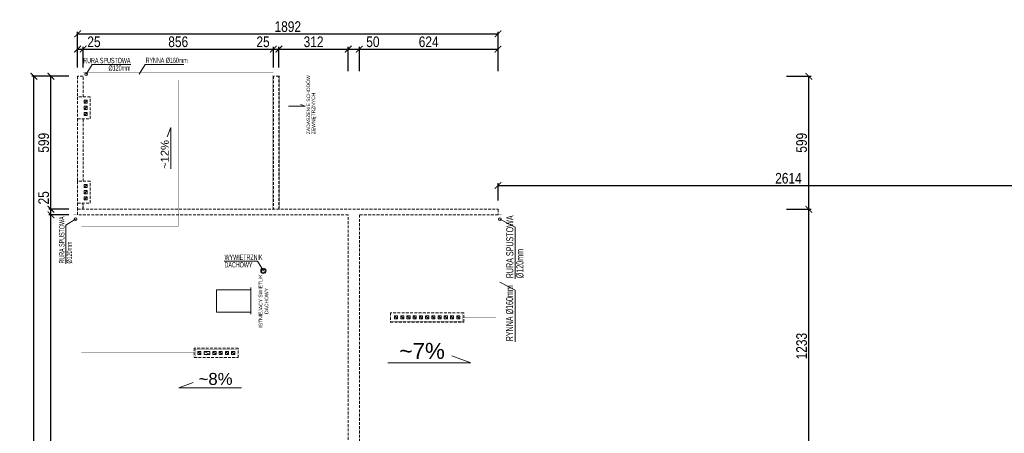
# Model space of a CAD drawing. Header units: millimetres. Extents: x 18880 to 99371, y -5529 to 27899.
# Tile 141 of 161: x 38410 to 42841, y 24081 to 25944. Entities that reach past the tile are written whole.
import ezdxf

# ---------------------------------------------------------------- set-up
doc = ezdxf.new("R2010")
doc.units = ezdxf.units.MM
doc.linetypes.add('DASHED', pattern=[19.05, 12.7, -6.35])
for name, color, linetype, lineweight in [('AA_HATCH', 251, 'Continuous', 0), ('AA_OPIS', 2, 'Continuous', 0), ('AA_WIDOK', 254, 'Continuous', 0), ('AP wymiary', 40, 'Continuous', 0)]:
    doc.layers.add(name, color=color, linetype=linetype, lineweight=lineweight)
doc.styles.add('ARIAL', font='arial.ttf')
doc.styles.add('DIM07', font='romans.shx', dxfattribs={"width": 0.7})
doc.styles.add('Dimensions', font='arial.ttf', dxfattribs={"width": 0.8})
doc.dimstyles.new('arch100', dxfattribs={"dimscale": 2, "dimtxt": 24, "dimasz": 15, "dimexe": 5, "dimexo": 20, "dimgap": 4, "dimtad": 1, "dimdec": 1, "dimrnd": 0.5, "dimdsep": 46, "dimtxsty": 'Dimensions', "dimblk": 'ARCHTICK', "dimcen": 2.5, "dimazin": 0, "dimtfac": 1, "dimtdec": 1, "dimtmove": 1, "dimatfit": 3, "dimldrblk": 'NONE', "dimfxl": 50, "dimfxlon": 1, "dimarcsym": 0})

# ---------------------------------------------------------------- blocks, each defined once
blk = doc.blocks.new('_ARCHTICK')
at = {"color": 0, "linetype": 'ByBlock', "ltscale": 0.1, "const_width": 0.15}
blk.add_lwpolyline([(-0.5, -0.5), (0.5, 0.5)], dxfattribs=at)
blk = doc.blocks.new('*D602')
at = {"layer": 'AP wymiary', "color": 0, "lineweight": -2, "transparency": 16777216}
for p, q in [((41861.4, 25090.5), (41971.4, 25090.5)), ((41961.4, 23857.5), (41961.4, 25090.5)), ((41961.4, 23857.5), (41971.4, 23857.5))]:
    blk.add_line(p, q, dxfattribs=at)
at = {"layer": 'Defpoints', "color": 0, "transparency": 16777216}
for p in [(40562.6, 25090.5), (41961.4, 25090.5), (41956.2, 23857.5)]:
    blk.add_point(p, dxfattribs=at)
at = {"layer": 'AP wymiary', "color": 0, "lineweight": -2, "transparency": 16777216, "xscale": 30, "yscale": 30, "zscale": 30}
for p, rotation in [((41961.4, 25090.5), 90), ((41961.4, 23857.5), 270)]:
    blk.add_blockref('_ARCHTICK', p, dxfattribs=dict(at, rotation=rotation))
at = {"layer": 'AP wymiary', "color": 0, "transparency": 16777216, "insert": (41928.9, 24474), "char_height": 48, "attachment_point": 5, "rotation": 90, "style": 'Dimensions'}
blk.add_mtext('1233', dxfattribs=at)
blk = doc.blocks.new('_None')
blk = doc.blocks.new('*D603')
at = {"layer": 'AP wymiary', "color": 0, "lineweight": -2, "transparency": 16777216}
for p, q in [((41861.4, 25689.5), (41971.4, 25689.5)), ((41961.4, 25090.5), (41961.4, 25689.5)), ((41861.4, 25090.5), (41971.4, 25090.5))]:
    blk.add_line(p, q, dxfattribs=at)
at = {"layer": 'Defpoints', "color": 0, "transparency": 16777216}
for p in [(39576.6, 25689.5), (41961.4, 25689.5), (40562.6, 25090.5)]:
    blk.add_point(p, dxfattribs=at)
at = {"layer": 'AP wymiary', "color": 0, "lineweight": -2, "transparency": 16777216, "xscale": 30, "yscale": 30, "zscale": 30}
for p, rotation in [((41961.4, 25689.5), 90), ((41961.4, 25090.5), 270)]:
    blk.add_blockref('_ARCHTICK', p, dxfattribs=dict(at, rotation=rotation))
at = {"layer": 'AP wymiary', "color": 0, "transparency": 16777216, "insert": (41928.9, 25390), "char_height": 48, "attachment_point": 5, "rotation": 90, "style": 'Dimensions'}
blk.add_mtext('599', dxfattribs=at)
blk = doc.blocks.new('*D613')
at = {"layer": 'AP wymiary', "color": 0, "lineweight": -2, "transparency": 16777216}
for p, q in [((38630.6, 25065.5), (38540.8, 25065.5)), ((38550.8, 22223.5), (38550.8, 25065.5)), ((38630.6, 22223.5), (38540.8, 22223.5))]:
    blk.add_line(p, q, dxfattribs=at)
at = {"layer": 'Defpoints', "color": 0, "transparency": 16777216}
for p in [(38550.8, 25065.5), (38670.6, 25065.5), (38670.6, 22223.5)]:
    blk.add_point(p, dxfattribs=at)
at = {"layer": 'AP wymiary', "color": 0, "lineweight": -2, "transparency": 16777216, "xscale": 30, "yscale": 30, "zscale": 30}
for p, rotation in [((38550.8, 25065.5), 90), ((38550.8, 22223.5), 270)]:
    blk.add_blockref('_ARCHTICK', p, dxfattribs=dict(at, rotation=rotation))
at = {"layer": 'AP wymiary', "color": 0, "transparency": 16777216, "insert": (38518.3, 23644.5), "char_height": 48, "attachment_point": 5, "rotation": 90, "style": 'Dimensions'}
blk.add_mtext('2842', dxfattribs=at)
blk = doc.blocks.new('*D614')
at = {"layer": 'AP wymiary', "color": 0, "lineweight": -2, "transparency": 16777216}
for p, q in [((38630.6, 25090.5), (38540.8, 25090.5)), ((38550.8, 25065.5), (38550.8, 25090.5)), ((38630.6, 25065.5), (38540.8, 25065.5))]:
    blk.add_line(p, q, dxfattribs=at)
at = {"layer": 'Defpoints', "color": 0, "transparency": 16777216}
for p in [(38550.8, 25090.5), (38670.6, 25090.5), (38670.6, 25065.5)]:
    blk.add_point(p, dxfattribs=at)
at = {"layer": 'AP wymiary', "color": 0, "lineweight": -2, "transparency": 16777216, "xscale": 30, "yscale": 30, "zscale": 30}
for p, rotation in [((38550.8, 25090.5), 90), ((38550.8, 25065.5), 270)]:
    blk.add_blockref('_ARCHTICK', p, dxfattribs=dict(at, rotation=rotation))
at = {"layer": 'AP wymiary', "color": 0, "transparency": 16777216, "insert": (38518.3, 25142), "char_height": 48, "attachment_point": 5, "rotation": 90, "style": 'Dimensions'}
blk.add_mtext('25', dxfattribs=at)
blk = doc.blocks.new('*D615')
at = {"layer": 'AP wymiary', "color": 0, "lineweight": -2, "transparency": 16777216}
for p, q in [((38630.6, 25689.5), (38540.8, 25689.5)), ((38550.8, 25090.5), (38550.8, 25689.5)), ((38630.6, 25090.5), (38540.8, 25090.5))]:
    blk.add_line(p, q, dxfattribs=at)
at = {"layer": 'Defpoints', "color": 0, "transparency": 16777216}
for p in [(38550.8, 25689.5), (38670.6, 25689.5), (38670.6, 25090.5)]:
    blk.add_point(p, dxfattribs=at)
at = {"layer": 'AP wymiary', "color": 0, "lineweight": -2, "transparency": 16777216, "xscale": 30, "yscale": 30, "zscale": 30}
for p, rotation in [((38550.8, 25689.5), 90), ((38550.8, 25090.5), 270)]:
    blk.add_blockref('_ARCHTICK', p, dxfattribs=dict(at, rotation=rotation))
at = {"layer": 'AP wymiary', "color": 0, "transparency": 16777216, "insert": (38518.3, 25390), "char_height": 48, "attachment_point": 5, "rotation": 90, "style": 'Dimensions'}
blk.add_mtext('599', dxfattribs=at)
blk = doc.blocks.new('*D616')
at = {"layer": 'AP wymiary', "color": 0, "lineweight": -2, "transparency": 16777216}
for p, q in [((38574.1, 25689.5), (38464.1, 25689.5)), ((38474.1, 22198.5), (38474.1, 25689.5)), ((38574.1, 22198.5), (38464.1, 22198.5))]:
    blk.add_line(p, q, dxfattribs=at)
at = {"layer": 'Defpoints', "color": 0, "transparency": 16777216}
for p in [(38474.1, 25689.5), (38615.5, 25689.5), (38615.5, 22198.5)]:
    blk.add_point(p, dxfattribs=at)
at = {"layer": 'AP wymiary', "color": 0, "lineweight": -2, "transparency": 16777216, "xscale": 30, "yscale": 30, "zscale": 30}
for p, rotation in [((38474.1, 25689.5), 90), ((38474.1, 22198.5), 270)]:
    blk.add_blockref('_ARCHTICK', p, dxfattribs=dict(at, rotation=rotation))
at = {"layer": 'AP wymiary', "color": 0, "transparency": 16777216, "insert": (38441.6, 23944), "char_height": 48, "attachment_point": 5, "rotation": 90, "style": 'Dimensions'}
blk.add_mtext('3491', dxfattribs=at)
blk = doc.blocks.new('*D617')
at = {"layer": 'AP wymiary', "color": 0, "lineweight": -2, "transparency": 16777216}
for p, q in [((38670.6, 25729.5), (38670.6, 25822)), ((38670.6, 25812), (38695.6, 25812)), ((38695.6, 25729.5), (38695.6, 25822))]:
    blk.add_line(p, q, dxfattribs=at)
at = {"layer": 'Defpoints', "color": 0, "transparency": 16777216}
for p in [(38695.6, 25812), (38670.6, 25689.5), (38695.6, 25689.5)]:
    blk.add_point(p, dxfattribs=at)
at = {"layer": 'AP wymiary', "color": 0, "lineweight": -2, "transparency": 16777216, "xscale": 30, "yscale": 30, "zscale": 30, "rotation": 180}
blk.add_blockref('_ARCHTICK', (38670.6, 25812), dxfattribs=at)
at = {"layer": 'AP wymiary', "color": 0, "lineweight": -2, "transparency": 16777216, "xscale": 30, "yscale": 30, "zscale": 30}
blk.add_blockref('_ARCHTICK', (38695.6, 25812), dxfattribs=at)
at = {"layer": 'AP wymiary', "color": 0, "transparency": 16777216, "insert": (38744.3, 25844.5), "char_height": 48, "attachment_point": 5, "style": 'Dimensions'}
blk.add_mtext('25', dxfattribs=at)
blk = doc.blocks.new('*D618')
at = {"layer": 'AP wymiary', "color": 0, "lineweight": -2, "transparency": 16777216}
for p, q in [((38695.6, 25729.5), (38695.6, 25822)), ((38695.6, 25812), (39551.6, 25812)), ((39551.6, 25729.5), (39551.6, 25822))]:
    blk.add_line(p, q, dxfattribs=at)
at = {"layer": 'Defpoints', "color": 0, "transparency": 16777216}
for p in [(39551.6, 25812), (38695.6, 25689.5), (39551.6, 25689.5)]:
    blk.add_point(p, dxfattribs=at)
at = {"layer": 'AP wymiary', "color": 0, "lineweight": -2, "transparency": 16777216, "xscale": 30, "yscale": 30, "zscale": 30, "rotation": 180}
blk.add_blockref('_ARCHTICK', (38695.6, 25812), dxfattribs=at)
at = {"layer": 'AP wymiary', "color": 0, "lineweight": -2, "transparency": 16777216, "xscale": 30, "yscale": 30, "zscale": 30}
blk.add_blockref('_ARCHTICK', (39551.6, 25812), dxfattribs=at)
at = {"layer": 'AP wymiary', "color": 0, "transparency": 16777216, "insert": (39123.6, 25844.5), "char_height": 48, "attachment_point": 5, "style": 'Dimensions'}
blk.add_mtext('856', dxfattribs=at)
blk = doc.blocks.new('*D619')
at = {"layer": 'AP wymiary', "color": 0, "lineweight": -2, "transparency": 16777216}
for p, q in [((39551.6, 25729.5), (39551.6, 25822)), ((39551.6, 25812), (39576.6, 25812)), ((39576.6, 25729.5), (39576.6, 25822))]:
    blk.add_line(p, q, dxfattribs=at)
at = {"layer": 'Defpoints', "color": 0, "transparency": 16777216}
for p in [(39576.6, 25812), (39551.6, 25689.5), (39576.6, 25689.5)]:
    blk.add_point(p, dxfattribs=at)
at = {"layer": 'AP wymiary', "color": 0, "lineweight": -2, "transparency": 16777216, "xscale": 30, "yscale": 30, "zscale": 30, "rotation": 180}
blk.add_blockref('_ARCHTICK', (39551.6, 25812), dxfattribs=at)
at = {"layer": 'AP wymiary', "color": 0, "lineweight": -2, "transparency": 16777216, "xscale": 30, "yscale": 30, "zscale": 30}
blk.add_blockref('_ARCHTICK', (39576.6, 25812), dxfattribs=at)
at = {"layer": 'AP wymiary', "color": 0, "transparency": 16777216, "insert": (39505.2, 25844.5), "char_height": 48, "attachment_point": 5, "style": 'Dimensions'}
blk.add_mtext('25', dxfattribs=at)
blk = doc.blocks.new('*D620')
at = {"layer": 'AP wymiary', "color": 0, "lineweight": -2, "transparency": 16777216}
for p, q in [((39576.6, 25729.5), (39576.6, 25822)), ((39576.6, 25812), (39888.6, 25812)), ((39888.6, 25712), (39888.6, 25822))]:
    blk.add_line(p, q, dxfattribs=at)
at = {"layer": 'Defpoints', "color": 0, "transparency": 16777216}
for p in [(39888.6, 25812), (39576.6, 25689.5), (39888.6, 25065.5)]:
    blk.add_point(p, dxfattribs=at)
at = {"layer": 'AP wymiary', "color": 0, "lineweight": -2, "transparency": 16777216, "xscale": 30, "yscale": 30, "zscale": 30, "rotation": 180}
blk.add_blockref('_ARCHTICK', (39576.6, 25812), dxfattribs=at)
at = {"layer": 'AP wymiary', "color": 0, "lineweight": -2, "transparency": 16777216, "xscale": 30, "yscale": 30, "zscale": 30}
blk.add_blockref('_ARCHTICK', (39888.6, 25812), dxfattribs=at)
at = {"layer": 'AP wymiary', "color": 0, "transparency": 16777216, "insert": (39732.6, 25844.5), "char_height": 48, "attachment_point": 5, "style": 'Dimensions'}
blk.add_mtext('312', dxfattribs=at)
blk = doc.blocks.new('*D621')
at = {"layer": 'AP wymiary', "color": 0, "lineweight": -2, "transparency": 16777216}
for p, q in [((39888.6, 25712), (39888.6, 25822)), ((39888.6, 25812), (39938.6, 25812)), ((39938.6, 25712), (39938.6, 25822))]:
    blk.add_line(p, q, dxfattribs=at)
at = {"layer": 'Defpoints', "color": 0, "transparency": 16777216}
for p in [(39938.6, 25812), (39888.6, 25065.5), (39938.6, 25065.5)]:
    blk.add_point(p, dxfattribs=at)
at = {"layer": 'AP wymiary', "color": 0, "lineweight": -2, "transparency": 16777216, "xscale": 30, "yscale": 30, "zscale": 30, "rotation": 180}
blk.add_blockref('_ARCHTICK', (39888.6, 25812), dxfattribs=at)
at = {"layer": 'AP wymiary', "color": 0, "lineweight": -2, "transparency": 16777216, "xscale": 30, "yscale": 30, "zscale": 30}
blk.add_blockref('_ARCHTICK', (39938.6, 25812), dxfattribs=at)
at = {"layer": 'AP wymiary', "color": 0, "transparency": 16777216, "insert": (39999.6, 25844.5), "char_height": 48, "attachment_point": 5, "style": 'Dimensions'}
blk.add_mtext('50', dxfattribs=at)
blk = doc.blocks.new('*D622')
at = {"layer": 'AP wymiary', "color": 0, "lineweight": -2, "transparency": 16777216}
for p, q in [((39938.6, 25712), (39938.6, 25822)), ((39938.6, 25812), (40562.6, 25812)), ((40562.6, 25712), (40562.6, 25822))]:
    blk.add_line(p, q, dxfattribs=at)
at = {"layer": 'Defpoints', "color": 0, "transparency": 16777216}
for p in [(40562.6, 25812), (40562.6, 25090.5), (39938.6, 25065.5)]:
    blk.add_point(p, dxfattribs=at)
at = {"layer": 'AP wymiary', "color": 0, "lineweight": -2, "transparency": 16777216, "xscale": 30, "yscale": 30, "zscale": 30, "rotation": 180}
blk.add_blockref('_ARCHTICK', (39938.6, 25812), dxfattribs=at)
at = {"layer": 'AP wymiary', "color": 0, "lineweight": -2, "transparency": 16777216, "xscale": 30, "yscale": 30, "zscale": 30}
blk.add_blockref('_ARCHTICK', (40562.6, 25812), dxfattribs=at)
at = {"layer": 'AP wymiary', "color": 0, "transparency": 16777216, "insert": (40250.6, 25844.5), "char_height": 48, "attachment_point": 5, "style": 'Dimensions'}
blk.add_mtext('624', dxfattribs=at)
blk = doc.blocks.new('*D623')
at = {"layer": 'AP wymiary', "color": 0, "lineweight": -2, "transparency": 16777216}
for p, q in [((38670.6, 25780.3), (38670.6, 25890.3)), ((38670.6, 25880.3), (40562.6, 25880.3)), ((40562.6, 25780.3), (40562.6, 25890.3))]:
    blk.add_line(p, q, dxfattribs=at)
at = {"layer": 'Defpoints', "color": 0, "transparency": 16777216}
for p in [(40562.6, 25880.3), (38670.6, 25737.4), (40562.6, 25737.4)]:
    blk.add_point(p, dxfattribs=at)
at = {"layer": 'AP wymiary', "color": 0, "lineweight": -2, "transparency": 16777216, "xscale": 30, "yscale": 30, "zscale": 30, "rotation": 180}
blk.add_blockref('_ARCHTICK', (38670.6, 25880.3), dxfattribs=at)
at = {"layer": 'AP wymiary', "color": 0, "lineweight": -2, "transparency": 16777216, "xscale": 30, "yscale": 30, "zscale": 30}
blk.add_blockref('_ARCHTICK', (40562.6, 25880.3), dxfattribs=at)
at = {"layer": 'AP wymiary', "color": 0, "transparency": 16777216, "insert": (39616.6, 25912.8), "char_height": 48, "attachment_point": 5, "style": 'Dimensions'}
blk.add_mtext('1892', dxfattribs=at)
blk = doc.blocks.new('*D624')
at = {"layer": 'AP wymiary', "color": 0, "lineweight": -2, "transparency": 16777216}
for p, q in [((40562.6, 25130.5), (40562.6, 25207.3)), ((40562.6, 25197.3), (43176.6, 25197.3)), ((43176.6, 25097.3), (43176.6, 25207.3))]:
    blk.add_line(p, q, dxfattribs=at)
at = {"layer": 'Defpoints', "color": 0, "transparency": 16777216}
for p in [(43176.6, 25197.3), (40562.6, 25090.5), (43176.6, 24422.5)]:
    blk.add_point(p, dxfattribs=at)
at = {"layer": 'AP wymiary', "color": 0, "lineweight": -2, "transparency": 16777216, "xscale": 30, "yscale": 30, "zscale": 30, "rotation": 180}
blk.add_blockref('_ARCHTICK', (40562.6, 25197.3), dxfattribs=at)
at = {"layer": 'AP wymiary', "color": 0, "lineweight": -2, "transparency": 16777216, "xscale": 30, "yscale": 30, "zscale": 30}
blk.add_blockref('_ARCHTICK', (43176.6, 25197.3), dxfattribs=at)
at = {"layer": 'AP wymiary', "color": 0, "transparency": 16777216, "insert": (41869.6, 25229.8), "char_height": 48, "attachment_point": 5, "style": 'Dimensions'}
blk.add_mtext('2614', dxfattribs=at)

msp = doc.modelspace()

# ---------------------------------------------------------------- linework, layer by layer
at = {"layer": 'AA_HATCH'}
for points in [[(38713.55534, 25568.51587), (38699.55534, 25568.51587), (38699.55534, 25582.51587), (38713.55534, 25582.51587)], [(38713.55534, 25540.51587), (38699.55534, 25540.51587), (38699.55534, 25554.51587), (38713.55534, 25554.51587)], [(38713.55534, 25512.51587), (38699.55534, 25512.51587), (38699.55534, 25526.51587), (38713.55534, 25526.51587)], [(38713.55534, 25188.51587), (38699.55534, 25188.51587), (38699.55534, 25202.51587), (38713.55534, 25202.51587)], [(38713.55534, 25160.51587), (38699.55534, 25160.51587), (38699.55534, 25174.51587), (38713.55534, 25174.51587)], [(38713.55534, 25132.51587), (38699.55534, 25132.51587), (38699.55534, 25146.51587), (38713.55534, 25146.51587)], [(40110.55534, 24610.51587), (40110.55534, 24596.51587), (40096.55534, 24596.51587), (40096.55534, 24610.51587)], [(40138.55534, 24610.51587), (40138.55534, 24596.51587), (40124.55534, 24596.51587), (40124.55534, 24610.51587)], [(40166.55534, 24610.51587), (40166.55534, 24596.51587), (40152.55534, 24596.51587), (40152.55534, 24610.51587)], [(40194.55534, 24610.51587), (40194.55534, 24596.51587), (40180.55534, 24596.51587), (40180.55534, 24610.51587)], [(40222.55534, 24610.51587), (40222.55534, 24596.51587), (40208.55534, 24596.51587), (40208.55534, 24610.51587)], [(40250.55534, 24610.51587), (40250.55534, 24596.51587), (40236.55534, 24596.51587), (40236.55534, 24610.51587)], [(40278.55534, 24610.51587), (40278.55534, 24596.51587), (40264.55534, 24596.51587), (40264.55534, 24610.51587)], [(40306.55534, 24610.51587), (40306.55534, 24596.51587), (40292.55534, 24596.51587), (40292.55534, 24610.51587)], [(40334.55534, 24610.51587), (40334.55534, 24596.51587), (40320.55534, 24596.51587), (40320.55534, 24610.51587)], [(40362.55534, 24610.51587), (40362.55534, 24596.51587), (40348.55534, 24596.51587), (40348.55534, 24610.51587)], [(40390.55534, 24610.51587), (40390.55534, 24596.51587), (40376.55534, 24596.51587), (40376.55534, 24610.51587)], [(39225.55534, 24450.51587), (39225.55534, 24436.51587), (39211.55534, 24436.51587), (39211.55534, 24450.51587)], [(39265.55534, 24450.51587), (39265.55534, 24436.51587), (39239.55534, 24436.51587), (39239.55534, 24450.51587)], [(39293.55534, 24450.51587), (39293.55534, 24436.51587), (39279.55534, 24436.51587), (39279.55534, 24450.51587)], [(39321.55534, 24450.51587), (39321.55534, 24436.51587), (39307.55534, 24436.51587), (39307.55534, 24450.51587)], [(39349.55534, 24450.51587), (39349.55534, 24436.51587), (39335.55534, 24436.51587), (39335.55534, 24450.51587)], [(39377.55534, 24450.51587), (39377.55534, 24436.51587), (39363.55534, 24436.51587), (39363.55534, 24450.51587)]]:
    msp.add_lwpolyline(points, close=True, dxfattribs=at)
for points in [[(38699.55534, 25568.51587), (38713.55534, 25582.51587)], [(38699.55534, 25540.51587), (38713.55534, 25554.51587)], [(38699.55534, 25512.51587), (38713.55534, 25526.51587)], [(38699.55534, 25188.51587), (38713.55534, 25202.51587)], [(38699.55534, 25160.51587), (38713.55534, 25174.51587)], [(38699.55534, 25132.51587), (38713.55534, 25146.51587)], [(40110.55534, 24596.51587), (40096.55534, 24610.51587)], [(40138.55534, 24596.51587), (40124.55534, 24610.51587)], [(40166.55534, 24596.51587), (40152.55534, 24610.51587)], [(40194.55534, 24596.51587), (40180.55534, 24610.51587)], [(40222.55534, 24596.51587), (40208.55534, 24610.51587)], [(40250.55534, 24596.51587), (40236.55534, 24610.51587)], [(40278.55534, 24596.51587), (40264.55534, 24610.51587)], [(40306.55534, 24596.51587), (40292.55534, 24610.51587)], [(40334.55534, 24596.51587), (40320.55534, 24610.51587)], [(40362.55534, 24596.51587), (40348.55534, 24610.51587)], [(40390.55534, 24596.51587), (40376.55534, 24610.51587)], [(39225.55534, 24436.51587), (39211.55534, 24450.51587)], [(39265.55534, 24436.51587), (39239.55534, 24450.51587)], [(39293.55534, 24436.51587), (39279.55534, 24450.51587)], [(39321.55534, 24436.51587), (39307.55534, 24450.51587)], [(39349.55534, 24436.51587), (39335.55534, 24450.51587)], [(39377.55534, 24436.51587), (39363.55534, 24450.51587)]]:
    msp.add_lwpolyline(points, dxfattribs=at)
at = {"layer": 'AA_OPIS'}
for points in [[(38709.55534, 25698.51587), (38736.08485, 25742.69449), (38910.54274, 25742.69449)], [(38948.45434, 25698.51587), (38974.98385, 25742.69449), (39149.44174, 25742.69449)], [(39619.54239, 25554.94479), (39694.47191, 25554.94479), (39673.08835, 25562.8594)], [(39089.98422, 25272.24527), (39089.98422, 25459.48849), (39074.15502, 25416.72136)], [(38661.55534, 25045.51587), (38617.37673, 25018.98636), (38617.37673, 24844.52847)], [(40570.55534, 25045.51587), (40639.32023, 25010.14319), (40639.32023, 24777.53267)], [(39506.53026, 24813.25083), (39480.00075, 24857.42945), (39330.31592, 24857.42945)], [(40570.55534, 24761.45602), (40639.32023, 24726.08334), (40639.32023, 24493.47282)], [(40066.44213, 24398.82904), (40440.92857, 24398.82904), (40355.39432, 24430.48746)], [(39407.72726, 24285.9089), (39126.86244, 24285.9089), (39191.01312, 24309.65271)]]:
    msp.add_lwpolyline(points, dxfattribs=at)
at = {"layer": 'AA_WIDOK', "color": 4}
for points, const_width in [([(39551.55534, 25706.51587), (38694.55534, 25706.51587), (38694.55534, 25693.51587)], 0.3), ([(39551.55534, 25693.51587), (39551.55534, 25706.51587)], 0.3), ([(38699.55534, 25602.51587), (38699.55534, 25693.51587), (38666.55534, 25693.51587), (38666.55534, 25602.51587)], 0.3), ([(38699.55534, 25690.51587), (39547.55534, 25690.51587)], 0.3), ([(39580.55534, 25094.51587), (39580.55534, 25693.51587), (39547.55534, 25693.51587), (39547.55534, 25094.51587)], 0.5), ([(38666.55534, 25492.51587), (38666.55534, 25222.51587)], 0.3), ([(38698.55534, 25222.51587), (38698.55534, 25492.51587)], 0.3), ([(38666.55534, 25112.51587), (38666.55534, 25090.51587)], 0.5), ([(40130.55534, 23825.51587), (39917.05534, 23825.51587), (39917.05534, 22194.51587), (38666.55534, 22194.51587), (38666.55534, 22227.51587), (39884.55534, 22227.51587), (39884.55534, 25061.51587), (38666.55534, 25061.51587), (38666.55534, 25094.51587), (40566.55351, 25094.51587), (40566.55351, 25061.51587), (39942.55534, 25061.51587), (39942.55534, 23858.51587), (40130.55534, 23858.51587)], 0.5), ([(38698.55534, 25094.51587), (38698.55534, 25112.51587)], 0.5), ([(38666.55534, 25065.51587), (38653.55534, 25065.51587)], 0.3), ([(38666.55534, 22223.51587), (38653.55534, 22223.51587), (38653.55534, 25065.51587)], 0.3), ([(38669.55534, 25061.51587), (38669.55534, 22227.51587)], 0.3), ([(43172.55534, 23858.51414), (40563.55351, 23858.51414), (40563.55351, 25061.51587)], 0.3), ([(40566.55351, 25065.51587), (40579.55351, 25065.51587), (40579.55351, 23874.51414), (43172.55534, 23874.51414)], 0.3)]:
    msp.add_lwpolyline(points, dxfattribs=dict(at, const_width=const_width))
at = {"layer": 'AA_WIDOK', "const_width": 0.3}
for points in [[(39576.55534, 25419.51587), (39746.55534, 25419.51587), (39746.55534, 25705.51587), (39576.55534, 25705.51587), (39576.55534, 25693.51587)], [(39547.55534, 25689.51587), (38699.55534, 25689.51587)], [(38670.55534, 25061.51587), (38670.55534, 22227.51587)], [(40562.55351, 23858.51587), (40562.55351, 25061.51587)], [(39465.55534, 24617.51587), (39465.55534, 24737.51587), (39285.55534, 24737.51587), (39285.55534, 24617.51587), (39465.55534, 24617.51587)]]:
    msp.add_lwpolyline(points, dxfattribs=at)
at = {"layer": 'AA_WIDOK', "linetype": 'DASHED'}
for points in [[(38695.55534, 25596.51587), (38695.55534, 25689.51587), (38670.55534, 25689.51587), (38670.55534, 25596.51587)], [(39576.55534, 25090.51587), (39576.55534, 25689.51587), (39551.55534, 25689.51587), (39551.55534, 25090.51587)], [(38670.55534, 25596.51587), (38670.55534, 25498.51587), (38727.55534, 25498.51587), (38727.55534, 25596.51587), (38670.55534, 25596.51587)], [(38670.55534, 25498.51587), (38670.55534, 25216.51587)], [(38695.55534, 25216.51587), (38695.55534, 25498.51587)], [(38670.55534, 25216.51587), (38670.55534, 25118.51587), (38727.55534, 25118.51587), (38727.55534, 25216.51587), (38670.55534, 25216.51587)], [(38670.55534, 25118.51587), (38670.55534, 25090.51587)], [(40136.55534, 23829.51587), (39913.05534, 23829.51587), (39913.05534, 22198.51587), (38670.55534, 22198.51587), (38670.55534, 22223.51587), (39888.55534, 22223.51587), (39888.55534, 25065.51587), (38670.55534, 25065.51587), (38670.55534, 25090.51587), (40562.55351, 25090.51587), (40562.55351, 25065.51587), (39938.55534, 25065.51587), (39938.55534, 23854.51587), (40136.55534, 23854.51587)], [(38694.55534, 25090.51587), (38694.55534, 25118.51587)], [(40078.55534, 24582.51587), (40408.55534, 24582.51587), (40408.55534, 24624.51587), (40078.55534, 24624.51587), (40078.55534, 24582.51587)], [(39195.55534, 24422.51587), (39393.55534, 24422.51587), (39393.55534, 24464.51587), (39195.55534, 24464.51587), (39195.55534, 24422.51587)]]:
    msp.add_lwpolyline(points, dxfattribs=at)
at = {"layer": 'AA_WIDOK', "color": 10, "const_width": 1}
for points in [[(39557.55534, 25672.51587), (38688.55534, 25672.51587)], [(39123.05534, 25672.51587), (39123.05534, 25011.51587)], [(38687.55534, 25061.51587), (38687.55534, 22217.51587)], [(39506.53026, 24813.25083), (39506.53026, 25061.51587)], [(40553.55351, 23863.51587), (40553.55351, 25071.51587)], [(39123.05534, 25011.51587), (38687.55534, 25011.51587)], [(40404.55534, 24603.51587), (40553.55351, 24603.51587)], [(39199.55534, 24443.51587), (38687.55534, 24443.51587)]]:
    msp.add_lwpolyline(points, dxfattribs=at)
at = {"layer": 'AA_WIDOK', "linetype": 'Continuous', "const_width": 0.3}
for points in [[(38664.55534, 25602.51587), (38664.55534, 25492.51587), (38733.55534, 25492.51587), (38733.55534, 25602.51587)], [(38664.55534, 25222.51587), (38664.55534, 25112.51587), (38733.55534, 25112.51587), (38733.55534, 25222.51587)], [(40072.55534, 24576.51587), (40414.55534, 24576.51587), (40414.55534, 24630.51587), (40072.55534, 24630.51587)], [(39189.55534, 24416.51587), (39399.55534, 24416.51587), (39399.55534, 24470.51587), (39189.55534, 24470.51587)]]:
    msp.add_lwpolyline(points, close=True, dxfattribs=at)
at = {"layer": 'AA_WIDOK', "const_width": 0.3}
msp.add_lwpolyline([(39480.55534, 24602.51587), (39480.55534, 24752.51587), (39270.55534, 24752.51587), (39270.55534, 24602.51587)], close=True, dxfattribs=at)
at = {"layer": 'AA_WIDOK'}
for points in [[(39295.55534, 24727.51587), (39295.55534, 24627.51587)], [(39450.55534, 24727.51587), (39295.55534, 24727.51587)], [(39450.55534, 24617.51587), (39450.55534, 24737.51587)], [(39295.55534, 24627.51587), (39450.55534, 24627.51587)]]:
    msp.add_lwpolyline(points, dxfattribs=at)
at = {"layer": 'AA_WIDOK', "color": 10, "const_width": 1}
for points in [[(40082.55534, 24586.51587), (40404.55534, 24586.51587), (40404.55534, 24620.51587), (40082.55534, 24620.51587)], [(39199.55534, 24426.51587), (39389.55534, 24426.51587), (39389.55534, 24460.51587), (39199.55534, 24460.51587)]]:
    msp.add_lwpolyline(points, close=True, dxfattribs=at)
at = {"layer": 'AA_WIDOK', "color": 4, "linetype": 'Continuous'}
for centre in [(38709.55534, 25698.51587), (38661.55534, 25045.51587), (40570.55534, 25045.51587)]:
    msp.add_circle(centre, 6, dxfattribs=at)
at = {"layer": 'AA_WIDOK'}
for radius in [12, 8]:
    msp.add_circle((39506.53026, 24813.25083), radius, dxfattribs=at)

# ---------------------------------------------------------------- texts
at = {"layer": 'AA_OPIS'}
for s, insert, char_height, width, attachment_point, line_spacing_factor, style in [('{\\fArial Narrow|b0|i0|c238|p34;RURA SPUSTOWA\\fArial Narrow|b0|i0|c0|p34; \\fArial Narrow|b0|i0|c238|p34;%%C120mm}', (38908.79785, 25713.51466, 0), 24, 226.8890596, 9, 0.85, 'DIM07'), ('{\\fArial Narrow|b0|i0|c238|p34;RYNNA\\fArial Narrow|b0|i0|c0|p34; \\fArial Narrow|b0|i0|c238|p34;%%C160mm}', (38976.72873, 25748.19165, 0), 24, 226.8890596, 7, 0.85, 'DIM07'), ('{\\fArial Narrow|b0|i0|c238|p34;WYWIETRZNIK\\PDACHOWY}', (39332.0608, 24828.24962, 0), 24, 226.8890596, 7, 0.85, 'DIM07'), ('~7%', (40119.27136, 24415.97666), 72, 475.1424026, 7, 0.857143, 'ARIAL'), ('~8%', (39368.10534, 24298.76961), 54, 356.3568019, 9, 0.857143, 'ARIAL')]:
    msp.add_mtext(s, dxfattribs=dict(at, insert=insert, char_height=char_height, width=width, attachment_point=attachment_point, line_spacing_factor=line_spacing_factor, style=style))
at = {"layer": 'AA_OPIS', "rotation": 90}
for s, insert, char_height, width, attachment_point, line_spacing_factor, style in [('{\\W0.8;ZADASZENIE SCHODÓW\\PZEWNĘTRZNYCH}', (39744.64862, 25428.49596), 16, 375.3499355, 7, 0.85, 'ARIAL'), ('~12%', (39081.41042, 25402.125), 36, 237.5712013, 9, 0.857143, 'ARIAL'), ('{\\fArial Narrow|b0|i0|c238|p34;RURA SPUSTOWA\\fArial Narrow|b0|i0|c0|p34; \\fArial Narrow|b0|i0|c238|p34;%%C120mm}', (38646.55655, 24846.27336, 0), 24, 226.8890596, 7, 0.85, 'DIM07'), ('{\\fArial Narrow|b0|i0|c238|p34;RURA SPUSTOWA\\fArial Narrow|b0|i0|c0|p34; \\fArial Narrow|b0|i0|c238|p34;%%C120mm}', (40678.22666, 24779.85919, 0), 32, 302.5187462, 7, 0.85, 'DIM07'), ('{\\fArial Narrow|b0|i0|c238|p34;RYNNA\\fArial Narrow|b0|i0|c0|p34; \\fArial Narrow|b0|i0|c238|p34;%%C160mm}', (40631.99067, 24495.79934, 0), 32, 302.5187462, 7, 0.85, 'DIM07')]:
    msp.add_mtext(s, dxfattribs=dict(at, insert=insert, char_height=char_height, width=width, attachment_point=attachment_point, line_spacing_factor=line_spacing_factor, style=style))
at = {"layer": 'AA_OPIS', "insert": (39486.0614, 24677.14978), "char_height": 16, "width": 300, "attachment_point": 2, "rotation": 90, "style": 'ARIAL'}
msp.add_mtext('{\\W0.8;ISTNIEJACY ŚWIETLIK \\PDACHOWY}', dxfattribs=at)

# ---------------------------------------------------------------- dimensions: what is measured, and where the dimension line sits
at = {"layer": 'AP wymiary'}
for base, p1, p2, picture, middle in [((40562.55351, 25880.33933), (38670.55534, 25737.36462), (40562.55351, 25737.36462), '*D623', (39616.55443, 25912.84683)), ((39551.55534, 25811.99707), (38695.55534, 25689.51587), (39551.55534, 25689.51587), '*D618', (39123.55534, 25844.50458)), ((39888.55534, 25811.99707), (39576.55534, 25689.51587), (39888.55534, 25065.51587), '*D620', (39732.55534, 25844.52095)), ((40562.55351, 25811.99707), (39938.55534, 25065.51587), (40562.55351, 25090.51587), '*D622', (40250.55443, 25844.50458)), ((43176.55534, 25197.27672), (40562.55351, 25090.51587), (43176.55534, 24422.51587), '*D624', (41869.55443, 25229.78422))]:
    dim = msp.add_linear_dim(base=base, p1=p1, p2=p2, dimstyle='arch100', dxfattribs=at)
    dim.commit()
    dim.dimension.update_dxf_attribs({"geometry": picture, "text_midpoint": middle})
for base, p1, p2, picture, middle in [((38695.55534, 25811.99707), (38670.55534, 25689.51587), (38695.55534, 25689.51587), '*D617', (38744.29128, 25811.99707)), ((39576.55534, 25811.99707), (39551.55534, 25689.51587), (39576.55534, 25689.51587), '*D619', (39505.17208, 25811.99707)), ((39938.55534, 25811.99707), (39888.55534, 25065.51587), (39938.55534, 25065.51587), '*D621', (39999.57703, 25811.99707))]:
    dim = msp.add_linear_dim(base=base, p1=p1, p2=p2, dimstyle='arch100', dxfattribs=at)
    dim.commit()
    dim.dimension.update_dxf_attribs({"geometry": picture, "text_midpoint": middle, "dimtype": 160})
for base, p1, p2, picture, middle in [((38474.14542, 25689.51587), (38615.51318, 22198.51587), (38615.51318, 25689.51587), '*D616', (38441.62155, 23944.01587)), ((38550.78464, 25689.51587), (38670.55534, 25090.51587), (38670.55534, 25689.51587), '*D615', (38518.27714, 25390.01587)), ((41961.43657, 25689.51587), (40562.55351, 25090.51587), (39576.55534, 25689.51587), '*D603', (41928.92906, 25390.01587)), ((38550.78464, 25065.51587), (38670.55534, 22223.51587), (38670.55534, 25065.51587), '*D613', (38518.27714, 23644.51587)), ((41961.43657, 25090.51587), (41956.18578, 23857.51414), (40562.55351, 25090.51587), '*D602', (41928.91269, 24474.01501))]:
    dim = msp.add_linear_dim(base=base, p1=p1, p2=p2, angle=90, dimstyle='arch100', dxfattribs=at)
    dim.commit()
    dim.dimension.update_dxf_attribs({"geometry": picture, "text_midpoint": middle})
dim = msp.add_linear_dim(base=(38550.78464, 25090.51587), p1=(38670.55534, 25065.51587), p2=(38670.55534, 25090.51587), angle=90, dimstyle='arch100', dxfattribs=at)
dim.commit()
dim.dimension.update_dxf_attribs({"geometry": '*D614', "text_midpoint": (38550.78464, 25141.99448), "dimtype": 160})

doc.saveas('drawing.dxf')
